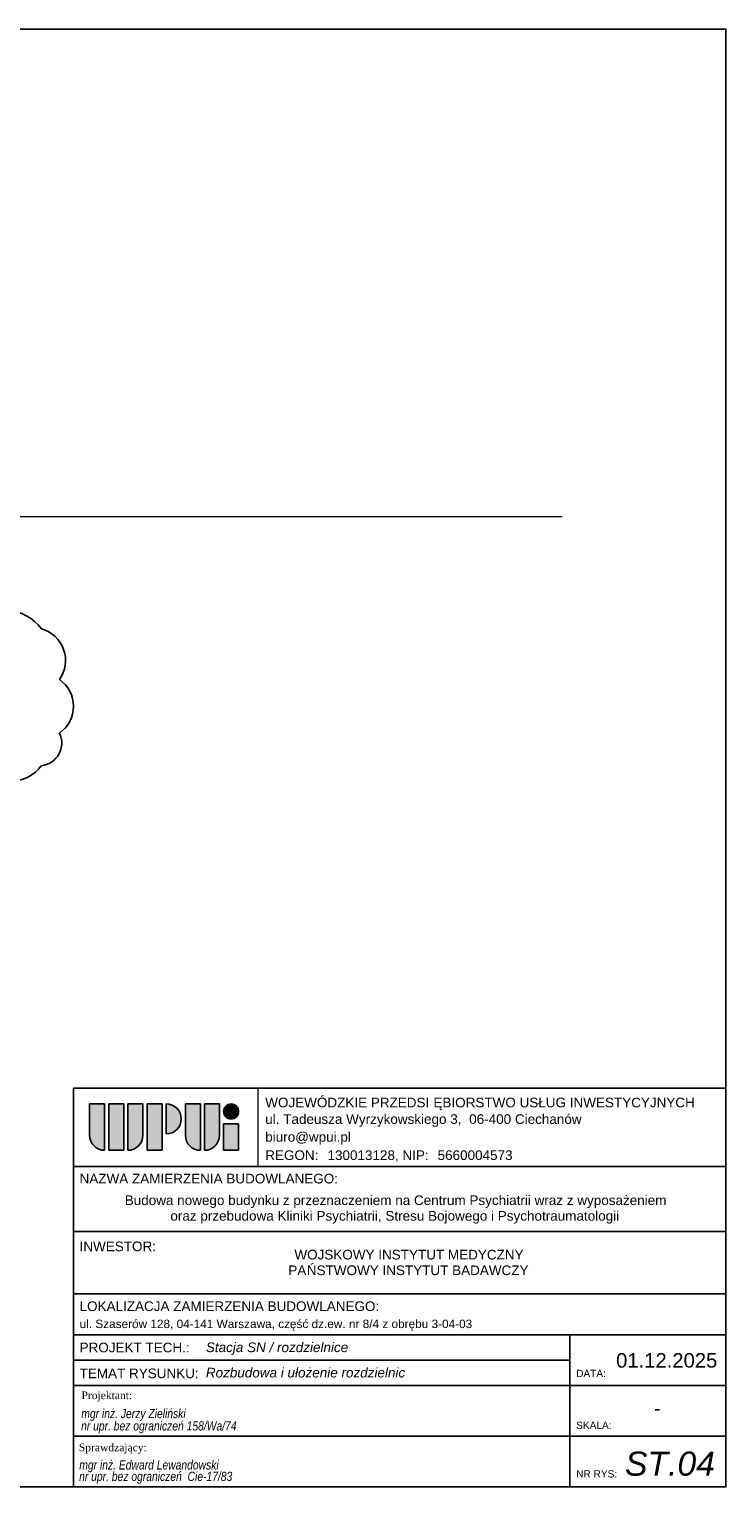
# Model space of a CAD drawing. Header units: centimetres. Extents: x -65174 to -19259, y -5437 to 35487.
# Tile 6 of 7: x -62446 to -61074, y 32617 to 35487. Entities that reach past the tile are written whole.
import ezdxf

# ---------------------------------------------------------------- set-up
doc = ezdxf.new("R2010")
doc.units = ezdxf.units.CM
doc.layers.add('___ELE0_opis', color=7, linetype='Continuous')
doc.layers.add('Tabelka', color=7, linetype='Continuous')
doc.layers.add('___x.Wymiarowanie', color=90, linetype='Continuous', lineweight=13)
doc.styles.add('Arial_2', font='arial.ttf', dxfattribs={"height": 0.2})
doc.styles.add('Arial_3', font='arial.ttf', dxfattribs={"height": 0.15})
doc.styles.add('Arial_4', font='arial.ttf', dxfattribs={"height": 0.3})
doc.styles.add('Arial_6', font='arial.ttf', dxfattribs={"height": 0.175})
doc.styles.add('STAŁY', font='times.ttf')
doc.styles.add('wpisywanie', font='ariali.ttf')

msp = doc.modelspace()

# ---------------------------------------------------------------- hatches: boundary and pattern name
at = {"layer": 'Tabelka', "lineweight": 25}
h = msp.add_hatch(color=92, dxfattribs=at)
edge = h.paths.add_edge_path()
edge.add_line((-62326.81776, 33370.62005), (-62297.23814, 33370.62005))
edge.add_line((-62297.23814, 33370.62005), (-62297.23814, 33279.19214))
edge.add_arc((-62297.23814, 33308.77176), 29.57962, 180, 270, ccw=False)
edge.add_line((-62326.81776, 33308.77176), (-62326.81776, 33370.62005))
h.paths.add_polyline_path([(-62259.59135, 33279.19214), (-62289.17097, 33279.19214), (-62289.17097, 33370.62005), (-62259.59135, 33370.62005)])
edge = h.paths.add_edge_path()
edge.add_line((-62251.52418, 33370.62005), (-62221.94457, 33370.62005))
edge.add_line((-62221.94457, 33370.62005), (-62221.94457, 33308.77176))
edge.add_arc((-62251.52418, 33308.77176), 29.57962, 270, 360, ccw=False)
edge.add_line((-62251.52418, 33279.19214), (-62251.52418, 33370.62005))
h.paths.add_polyline_path([(-62213.5963, 33279.19214), (-62213.5963, 33370.62005), (-62184.01668, 33370.62005), (-62184.01668, 33279.19214)])
edge = h.paths.add_edge_path()
edge.add_line((-62175.94951, 33311.46082), (-62175.94951, 33370.62005))
edge.add_arc((-62175.94951, 33341.04044), 29.57962, -90, 90, ccw=False)
edge = h.paths.add_edge_path()
edge.add_line((-62138.30273, 33370.63931), (-62108.72311, 33370.63931))
edge.add_line((-62108.72311, 33370.63931), (-62108.72311, 33279.21141))
edge.add_arc((-62108.72311, 33308.79102), 29.57962, 180, 270, ccw=False)
edge.add_line((-62138.30273, 33308.79102), (-62138.30273, 33370.63931))
edge = h.paths.add_edge_path()
edge.add_line((-62100.65594, 33370.63931), (-62071.07632, 33370.63931))
edge.add_line((-62071.07632, 33370.63931), (-62071.07632, 33308.79102))
edge.add_arc((-62100.65594, 33308.79102), 29.57962, 270, 360, ccw=False)
edge.add_line((-62100.65594, 33279.21141), (-62100.65594, 33370.63931))
h.paths.add_polyline_path([(-62063.00915, 33331.03088), (-62033.42954, 33331.03088), (-62033.42954, 33279.19214), (-62063.00915, 33279.19214)])
h = msp.add_hatch(color=1, dxfattribs=at)
edge = h.paths.add_edge_path()
edge.add_arc((-62048.21934, 33355.80599), 14.78981, 225, 405)
edge.add_arc((-62048.21934, 33355.80599), 14.78981, 45, 225)

# ---------------------------------------------------------------- linework, layer by layer
at = {"color": 30, "true_color": 0xf26722}
msp.add_lwpolyline([(-63153.67376, 34305.6573, 0.52056705), (-63153.67376, 34211.62177, 0.52056705), (-63153.67376, 34107.14326, 0.52056705), (-63144.18038, 34036.53002, 0.52056705), (-63016.76426, 34036.53002, 0.52056705), (-62904.32941, 34036.53002, 0.52056705), (-62824.47315, 34036.53002, 0.52056705), (-62733.31038, 34036.53002, 0.52056705), (-62606.91479, 34036.53002, 0.52056705), (-62536.11391, 34036.53002, 0.52056705), (-62421.98171, 34036.53002, 0.52056705), (-62386.00246, 34100.67768, 0.52056705), (-62386.00246, 34206.05579, 0.52056705), (-62421.77766, 34305.6573, 0.52056705), (-62558.25129, 34305.6573, 0.52056705), (-62671.64727, 34305.6573, 0.52056705), (-62744.14551, 34305.6573, 0.52056705), (-62839.65562, 34305.6573, 0.52056705), (-62960.63452, 34305.6573, 0.52056705), (-63091.95032, 34305.6573, 0.52056705)], format="xyb", close=True, dxfattribs=at)
at = {"layer": '___ELE0_opis'}
msp.add_lwpolyline([(-65174.20465, 35486.62876), (-61074.20465, 35486.62876), (-61074.20465, 32616.62876), (-65174.20465, 32616.62876)], close=True, dxfattribs=at)
at = {"layer": '___x.Wymiarowanie', "color": 251, "true_color": 0x636466}
msp.add_line((-64251.09121, 34526.95416), (-61396.54996, 34526.95416), dxfattribs=at)
at = {"layer": 'Tabelka'}
for p, q in [((-62358.49979, 32616.62876), (-62358.49979, 33401.49351)), ((-62358.49979, 33401.49351), (-61074.20465, 33401.49351)), ((-62326.81776, 33370.62005), (-62326.81776, 33308.77176)), ((-62297.23814, 33370.62005), (-62326.81776, 33370.62005)), ((-62326.81776, 33308.77176), (-62326.81776, 33370.62005)), ((-62326.81776, 33370.62005), (-62297.23814, 33370.62005)), ((-62297.23814, 33279.19214), (-62297.23814, 33370.62005)), ((-62297.23814, 33370.62005), (-62297.23814, 33279.19214)), ((-62259.59135, 33370.62005), (-62289.17097, 33370.62005)), ((-62289.17097, 33370.62005), (-62289.17097, 33279.19214)), ((-62259.59135, 33370.62005), (-62289.17097, 33370.62005)), ((-62289.17097, 33370.62005), (-62289.17097, 33279.19214)), ((-62259.59135, 33279.19214), (-62259.59135, 33370.62005)), ((-62259.59135, 33279.19214), (-62259.59135, 33370.62005)), ((-62251.52418, 33370.62005), (-62251.52418, 33279.19214)), ((-62221.94457, 33370.62005), (-62251.52418, 33370.62005)), ((-62221.94457, 33370.62005), (-62251.52418, 33370.62005)), ((-62251.52418, 33370.62005), (-62251.52418, 33279.19214)), ((-62221.94457, 33308.77176), (-62221.94457, 33370.62005)), ((-62221.94457, 33308.77176), (-62221.94457, 33370.62005)), ((-62184.01668, 33370.62005), (-62213.5963, 33370.62005)), ((-62213.5963, 33370.62005), (-62213.5963, 33279.19214)), ((-62213.5963, 33370.62005), (-62213.5963, 33279.19214)), ((-62184.01668, 33370.62005), (-62213.5963, 33370.62005)), ((-62184.01668, 33279.19214), (-62184.01668, 33370.62005)), ((-62184.01668, 33279.19214), (-62184.01668, 33370.62005)), ((-62175.94951, 33370.62005), (-62175.94951, 33311.46082)), ((-62175.94951, 33311.46082), (-62175.94951, 33370.62005)), ((-62138.30273, 33370.63931), (-62138.30273, 33308.79102)), ((-62108.72311, 33370.63931), (-62138.30273, 33370.63931)), ((-62138.30273, 33308.79102), (-62138.30273, 33370.63931)), ((-62138.30273, 33370.63931), (-62108.72311, 33370.63931)), ((-62108.72311, 33279.21141), (-62108.72311, 33370.63931)), ((-62108.72311, 33370.63931), (-62108.72311, 33362.57215)), ((-62108.72311, 33370.63931), (-62108.72311, 33279.21141)), ((-62100.65594, 33370.63931), (-62100.65594, 33279.21141)), ((-62071.07632, 33370.63931), (-62100.65594, 33370.63931)), ((-62071.07632, 33370.63931), (-62100.65594, 33370.63931)), ((-62100.65594, 33370.63931), (-62100.65594, 33279.21141)), ((-62071.07632, 33308.79102), (-62071.07632, 33370.63931)), ((-62071.07632, 33308.79102), (-62071.07632, 33370.63931)), ((-62063.00915, 33331.03088), (-62063.00915, 33279.19214)), ((-62033.42954, 33331.03088), (-62063.00915, 33331.03088)), ((-62063.00915, 33331.03088), (-62063.00915, 33279.19214)), ((-62033.42954, 33331.03088), (-62063.00915, 33331.03088)), ((-62033.42954, 33279.19214), (-62033.42954, 33331.03088)), ((-62033.42954, 33279.19214), (-62033.42954, 33331.03088)), ((-62289.17097, 33279.19214), (-62259.59135, 33279.19214)), ((-62289.17097, 33279.19214), (-62259.59135, 33279.19214)), ((-62213.5963, 33279.19214), (-62184.01668, 33279.19214)), ((-62213.5963, 33279.19214), (-62184.01668, 33279.19214)), ((-62063.00915, 33279.19214), (-62033.42954, 33279.19214)), ((-62063.00915, 33279.19214), (-62033.42954, 33279.19214)), ((-62358.49979, 33247.11851), (-61074.20465, 33247.11851)), ((-62358.49979, 33119.62119), (-61074.20465, 33119.62119)), ((-62358.49979, 32996.37102), (-61074.20465, 32996.37102)), ((-62358.49979, 32915.87876), (-61074.20465, 32915.87876)), ((-62358.49979, 32915.87876), (-61074.20465, 32915.87876)), ((-61381.17989, 32915.87876), (-61381.17989, 32616.62876)), ((-62358.49979, 32866.00376), (-61381.17989, 32866.00376)), ((-62358.49979, 32816.12876), (-61074.20465, 32816.12876)), ((-62358.49979, 32716.37876), (-61074.20465, 32716.37876)), ((-62358.49979, 32616.62876), (-61074.20465, 32616.62876))]:
    msp.add_line(p, q, dxfattribs=at)
at = {"layer": 'Tabelka', "lineweight": 18}
msp.add_line((-61994.67455, 33247.11851), (-61994.67455, 33401.49351), dxfattribs=at)
at = {"layer": 'Tabelka'}
msp.add_circle((-62048.21934, 33355.80599), 14.78981, dxfattribs=at)
for centre, radius, start, end in [((-62175.94951, 33341.04044), 29.57962, 270, 90), ((-62175.94951, 33341.04044), 29.57962, 0, 90), ((-62048.21934, 33355.80599), 14.78981, 45, 225), ((-62048.21934, 33355.80599), 14.78981, 225, 45), ((-62175.94951, 33341.04044), 29.57962, 270, 0), ((-62297.23814, 33308.77176), 29.57962, 180, 270), ((-62297.23814, 33308.77176), 29.57962, 180, 270), ((-62251.52418, 33308.77176), 29.57962, 270, 0), ((-62251.52418, 33308.77176), 29.57962, 270, 0), ((-62108.72311, 33308.79102), 29.57962, 180, 270), ((-62108.72311, 33308.79102), 29.57962, 180, 270), ((-62100.65594, 33308.79102), 29.57962, 270, 0), ((-62100.65594, 33308.79102), 29.57962, 270, 0)]:
    msp.add_arc(centre, radius, start, end, dxfattribs=at)

# ---------------------------------------------------------------- texts
at = {"layer": 'Tabelka', "color": 7, "linetype": 'Continuous', "lineweight": 9, "style": 'wpisywanie'}
for s, height, p in [('Stacja SN / rozdzielnice', 19, (-62097.94095, 32881.92232)), ('Rozbudowa i ułożenie rozdzielnic', 19, (-62097.94095, 32832.04732)), ('ST.04', 47.5, (-61272.75766, 32638.61171))]:
    msp.add_text(s, height=height, dxfattribs=at).set_placement(p)
at = {"layer": 'Tabelka', "style": 'STAŁY'}
for s, p in [('Projektant:', (-62342.83593, 32789.36175)), ('Sprawdzający:', (-62348.06405, 32686.78415))]:
    msp.add_text(s, height=15.048, dxfattribs=at).set_placement(p)
at = {"layer": 'Tabelka', "style": 'wpisywanie', "width": 0.8}
for s, p in [('nr upr. bez ograniczeń 158/Wa/74', (-62343.59983, 32727.61935)), ('mgr inż. Jerzy Zieliński', (-62343.18616, 32751.85648)), ('mgr inż. Edward Lewandowski', (-62347.11365, 32650.75853)), ('nr upr. bez ograniczeń  Cie-17/83 ', (-62347.43196, 32628.19685))]:
    msp.add_text(s, height=18.181746, dxfattribs=at).set_placement(p)
at = {"layer": 'Tabelka', "color": 7, "lineweight": 9, "attachment_point": 1}
for s, insert, char_height, width, style in [('WOJEWÓDZKIE PRZEDSI', (-61981.05289, 33382.84911), 19, 401.3648469, 'Arial_2'), ('ĘBIORSTWO USŁUG INWESTYCYJNYCH', (-61649.89377, 33382.84911), 19, 635.9386094, 'Arial_2'), ('ul. Tadeusza Wyrzykowskiego 3, ', (-61981.05289, 33350.19286), 19, 486.6643969, 'Arial_2'), ('06-400 Ciechanów', (-61579.51461, 33350.19286), 19, 272.6539188, 'Arial_2'), ('biuro@wpui.pl', (-61981.05289, 33315.1109), 19, 207.9176531, 'Arial_2'), ('REGON: ', (-61981.05289, 33279.09247), 19, 137.8501656, 'Arial_2'), ('130013128, NIP: ', (-61858.51773, 33279.09247), 19, 255.89865, 'Arial_2'), ('5660004573', (-61641.72476, 33279.09247), 19, 182.78475, 'Arial_2'), ('NAZWA ZAMIERZENIA BUDOWLANEGO:', (-62346.5584, 33233.02292), 19, 629.8457844, 'Arial_2'), ('Budowa nowego budynku z przeznaczeniem na Centrum Psychiatrii wraz z wyposażeniem', (-62257.67257, 33190.4556), 19, 1206.37935, 'Arial_2'), ('oraz przebudowa Kliniki Psychiatrii, Stresu Bojowego i Psychotraumatologii', (-62167.81346, 33159.66472), 19, 1094.4236906, 'Arial_2'), ('INWESTOR:', (-62346.5584, 33099.5881), 19, 186.5927656, 'Arial_2'), ('WOJSKOWY INSTYTUT MEDYCZNY', (-61923.62236, 33083.28303), 19, 555.9702813, 'Arial_2'), ('PA', (-61935.56169, 33052.49214), 19, 44.1729813, 'Arial_2'), ('ŃSTWOWY INSTYTUT BADAWCZY', (-61899.11533, 33052.49214), 19, 539.9766156, 'Arial_2'), ('LOKALIZACJA ZAMIERZENIA BUDOWLANEGO:', (-62346.5584, 32981.7644), 19, 729.6157937, 'Arial_2'), ('ul. Szaserów 128, 04-141 Warszawa, cz', (-62346.5584, 32945.82969), 16.625, 501.8964594, 'Arial_6'), ('ęść dz.ew. nr 8/4 z obrębu 3-04-03', (-61932.45241, 32945.82969), 16.625, 434.8753844, 'Arial_6'), ('PROJEKT TECH.:', (-62346.5584, 32900.4238), 19, 405.9344656, 'Arial_2'), ('01.12.2025', (-61290.25671, 32879.91869), 28.5, 246.7594125, 'Arial_4'), ('TEMAT RYSUNKU:', (-62346.5584, 32849.53317), 19, 288.6475844, 'Arial_2'), ('DATA:', (-61368.88541, 32847.08441), 14.25, 70.8290906, 'Arial_3'), (' -', (-61226.76814, 32785.60307), 28.5, 164.506275, 'Arial_4'), ('SKALA:', (-61368.88541, 32744.89176), 14.25, 84.5379469, 'Arial_3'), ('NR RYS:', (-61368.88541, 32649.32871), 14.25, 98.2468031, 'Arial_3')]:
    msp.add_mtext(s, dxfattribs=dict(at, insert=insert, char_height=char_height, width=width, style=style))

doc.saveas('drawing.dxf')
